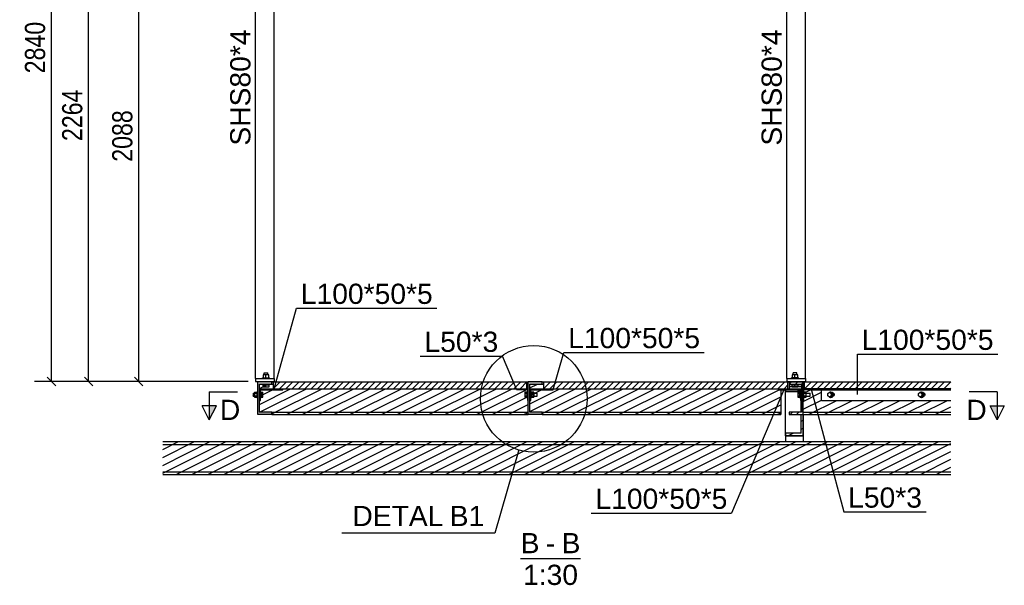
# Model space of a CAD drawing. Header units: millimetres. Extents: x 75 to 96588, y 16 to 10023.
# Tile 6 of 25: x 15721 to 19909, y 133 to 2539. Entities that reach past the tile are written whole.
import ezdxf

# ---------------------------------------------------------------- set-up
doc = ezdxf.new("R2010")
doc.units = ezdxf.units.MM
doc.styles.add('Arial', font='ARIAL.TTF', dxfattribs={"height": 0.2})
doc.styles.add('Arial Narrow', font='ARIALN.TTF', dxfattribs={"height": 0.2})
pattern_1 = [(26.565, (19041.236, 964.61), (-33.676, 16.838), [])]
pattern_2 = [(26.565, (16798.286, 999.61), (-33.67596, 16.838), [])]

# ---------------------------------------------------------------- blocks, each defined once
blk = doc.blocks.new('Unknown-14 - 76567')
at = {"color": 5}
blk.add_line((17851.6, 247.5), (18105.7, 247.5), dxfattribs=at)
at = {"color": 5, "style": 'Arial'}
for s, height, p in [('B', 86, (17851.6, 270)), ('B', 86, (18025.7, 270)), ('-', 86, (17958.7, 270)), ('1:30', 85.96, (17861.9, 135))]:
    blk.add_text(s, height=height, dxfattribs=at).set_placement(p)
blk = doc.blocks.new('Part-76586 - 76567')
h = blk.add_hatch()
h.set_pattern_fill('', color=96, scale=30, style=0, pattern_type=0)
h.set_pattern_definition([(26.565, (16329.66, 744.61), (-33.67596, 16.83798), [])])
h.paths.add_polyline_path([(19682, 744.6), (16329.7, 744.6), (16329.7, 604.6), (19682, 604.6)])
at = {"color": 96}
for p, q in [((16329.7, 744.6), (19682, 744.6)), ((16329.7, 732.6), (19682, 732.6)), ((16329.7, 616.6), (19682, 616.6)), ((16329.7, 604.6), (19682, 604.6))]:
    blk.add_line(p, q, dxfattribs=at)
blk = doc.blocks.new('Part-76578 - 76567')
blk.add_hatch(color=96).paths.add_polyline_path([(16733.2, 999.6), (16733.2, 859.6), (16793.2, 859.6), (16793.2, 869.6), (16740.2, 869.6), (16740.2, 989.6), (16793.2, 989.6), (16793.2, 999.6)])
at = {"color": 96}
for p, q in [((16733.2, 999.6), (16733.2, 999.6)), ((16733.2, 859.6), (16733.2, 999.6)), ((16793.2, 999.6), (16733.2, 999.6)), ((16740.2, 989.6), (16740.2, 989.6)), ((16740.2, 869.6), (16740.2, 989.6)), ((16740.2, 989.6), (16793.2, 989.6)), ((16793.2, 999.6), (16793.2, 999.6)), ((16793.2, 989.6), (16793.2, 999.6)), ((16793.2, 989.6), (16793.2, 989.6)), ((16733.2, 859.6), (16733.2, 859.6)), ((16793.2, 859.6), (16733.2, 859.6)), ((16740.2, 869.6), (16740.2, 869.6)), ((16793.2, 869.6), (16740.2, 869.6)), ((16793.2, 869.6), (16793.2, 869.6)), ((16793.2, 859.6), (16793.2, 869.6)), ((16793.2, 859.6), (16793.2, 859.6))]:
    blk.add_line(p, q, dxfattribs=at)
blk = doc.blocks.new('Part-76579 - 76567')
blk.add_hatch(color=96).paths.add_polyline_path([(17883.2, 999.6), (17883.2, 859.6), (17943.2, 859.6), (17943.2, 869.6), (17890.2, 869.6), (17890.2, 989.6), (17943.2, 989.6), (17943.2, 999.6)])
at = {"color": 96}
for p, q in [((17883.2, 999.6), (17883.2, 999.6)), ((17883.2, 859.6), (17883.2, 999.6)), ((17943.2, 999.6), (17883.2, 999.6)), ((17890.2, 989.6), (17890.2, 989.6)), ((17890.2, 869.6), (17890.2, 989.6)), ((17890.2, 989.6), (17943.2, 989.6)), ((17943.2, 999.6), (17943.2, 999.6)), ((17943.2, 989.6), (17943.2, 999.6)), ((17943.2, 989.6), (17943.2, 989.6)), ((17883.2, 859.6), (17883.2, 859.6)), ((17943.2, 859.6), (17883.2, 859.6)), ((17890.2, 869.6), (17890.2, 869.6)), ((17943.2, 869.6), (17890.2, 869.6)), ((17943.2, 869.6), (17943.2, 869.6)), ((17943.2, 859.6), (17943.2, 869.6)), ((17943.2, 859.6), (17943.2, 859.6))]:
    blk.add_line(p, q, dxfattribs=at)
blk = doc.blocks.new('Part-76635 - 76567')
at = {"color": 7}
for p, q in [((19073.3, 964.6), (19073.3, 966.6)), ((19073.3, 964.6), (19682, 964.6)), ((19131.8, 919.6), (19131.8, 964.6)), ((19131.8, 919.6), (19682, 919.6))]:
    blk.add_line(p, q, dxfattribs=at)
blk = doc.blocks.new('Part-76571 - 76567')
h = blk.add_hatch()
h.set_pattern_fill('', color=96, scale=30, style=0, pattern_type=0)
h.set_pattern_definition(pattern_1)
h.paths.add_polyline_path([(19041.2, 958.1), (19041.2, 964.6), (18978.2, 964.6), (18978.2, 958.1)])
h = blk.add_hatch()
h.set_pattern_fill('', color=96, scale=30, style=0, pattern_type=0)
h.set_pattern_definition(pattern_1)
h.paths.add_polyline_path([(19046.2, 869.6), (19046.2, 919.6), (19044.7, 919.6), (19044.7, 869.6)])
h = blk.add_hatch()
h.set_pattern_fill('', color=96, scale=30, style=0, pattern_type=0)
h.set_pattern_definition(pattern_1)
h.paths.add_polyline_path([(19053.2, 769.6), (19053.2, 859.6), (19044.7, 859.6), (19044.7, 781.1), (18978.2, 781.1), (18978.2, 769.6)])
at = {"color": 96}
for p, q in [((18978.2, 964.6), (18978.2, 958.1)), ((18978.2, 958.1), (19041.2, 958.1)), ((19044.7, 869.6), (19044.7, 919.6)), ((19044.7, 781.1), (19044.7, 859.6)), ((19053.2, 769.6), (19053.2, 859.6)), ((19044.7, 781.1), (18978.2, 781.1)), ((18978.2, 781.1), (18978.2, 769.6)), ((18978.2, 769.6), (19053.2, 769.6))]:
    blk.add_line(p, q, dxfattribs=at)
blk = doc.blocks.new('Bolt-76636 - 76567')
at = {"color": 7}
for p, q in [((19038.2, 955), (19030.7, 955)), ((19030.7, 955), (19030.7, 934.2)), ((19030.7, 949.8), (19038.2, 949.8)), ((19030.7, 939.4), (19038.2, 939.4)), ((19030.7, 934.2), (19038.2, 934.2)), ((19038.2, 956.6), (19038.2, 932.6)), ((19038.2, 956.6), (19041.2, 956.6)), ((19038.2, 932.6), (19041.2, 932.6))]:
    blk.add_line(p, q, dxfattribs=at)
blk = doc.blocks.new('Part-76572 - 76567')
h = blk.add_hatch()
h.set_pattern_fill('', color=1, scale=6, style=0, pattern_type=0)
h.set_pattern_definition([(45, (18993.236, 989.609), (-13.4704, 13.4704), [])])
h.paths.add_polyline_path([(18993.2, 999.6), (18993.2, 989.6), (19046.2, 989.6), (19046.2, 869.6), (18993.2, 869.6), (18993.2, 859.6), (19053.2, 859.6), (19053.2, 999.6)])
at = {"color": 7}
for p, q in [((18993.2, 999.6), (18993.2, 999.6)), ((18993.2, 999.6), (18993.2, 989.6)), ((18993.2, 999.6), (19053.2, 999.6)), ((18993.2, 989.6), (18993.2, 989.6)), ((18993.2, 989.6), (19046.2, 989.6)), ((19046.2, 989.6), (19046.2, 989.6)), ((19046.2, 989.6), (19046.2, 869.6)), ((19053.2, 999.6), (19053.2, 999.6)), ((19053.2, 859.6), (19053.2, 999.6)), ((18993.2, 869.6), (18993.2, 869.6)), ((19046.2, 869.6), (18993.2, 869.6)), ((18993.2, 869.6), (18993.2, 859.6)), ((18993.2, 859.6), (18993.2, 859.6)), ((18993.2, 859.6), (19053.2, 859.6)), ((19046.2, 869.6), (19046.2, 869.6)), ((19053.2, 859.6), (19053.2, 859.6))]:
    blk.add_line(p, q, dxfattribs=at)
blk = doc.blocks.new('Bolt-76637 - 76567')
at = {"color": 7}
for p, q in [((19157.4, 944.6), (19157.6, 946.1)), ((19157.6, 943.1), (19157.4, 944.6)), ((19157.6, 949.8), (19164.7, 955)), ((19157.6, 939.4), (19157.6, 949.8)), ((19164.7, 934.2), (19157.6, 939.4)), ((19164.4, 954.8), (19164.6, 955)), ((19164.6, 934.2), (19164.4, 934.4)), ((19164.6, 955), (19169.3, 956.6)), ((19169.3, 932.6), (19164.6, 934.2)), ((19164.7, 955), (19171.8, 949.8)), ((19164.7, 955), (19169.3, 955)), ((19171.8, 939.4), (19164.7, 934.2)), ((19164.7, 934.2), (19169.3, 934.2)), ((19169.3, 956.6), (19174, 955)), ((19169.3, 956.6), (19171.1, 956.6)), ((19176.4, 949.8), (19169.3, 955)), ((19169.3, 934.2), (19176.4, 939.4)), ((19174, 934.2), (19169.3, 932.6)), ((19169.3, 932.6), (19171.1, 932.6)), ((19171.1, 956.6), (19175.9, 955)), ((19171.1, 932.6), (19175.9, 934.2)), ((19171.8, 949.8), (19171.8, 939.4)), ((19171.8, 949.8), (19176.4, 949.8)), ((19171.8, 939.4), (19176.4, 939.4)), ((19174, 955), (19177.5, 950.6)), ((19177.5, 938.6), (19174, 934.2)), ((19179.3, 950.6), (19175.9, 955)), ((19175.9, 934.2), (19179.3, 938.6)), ((19176.4, 939.4), (19176.4, 949.8)), ((19177.5, 950.6), (19178.8, 944.6)), ((19178.8, 944.6), (19177.5, 938.6)), ((19178.2, 952.1), (19179, 952.1)), ((19179, 937.1), (19178.2, 937.1)), ((19179, 952.1), (19181.3, 951.5)), ((19181.3, 937.7), (19179, 937.1)), ((19180.6, 944.6), (19179.3, 950.6)), ((19179.3, 938.6), (19180.6, 944.6)), ((19181.3, 951.5), (19183.2, 949.9)), ((19183.2, 939.3), (19181.3, 937.7)), ((19183.2, 949.9), (19184.5, 947.5)), ((19184.5, 941.7), (19183.2, 939.3)), ((19184.5, 947.5), (19184.9, 944.6)), ((19184.9, 944.6), (19184.5, 941.7)), ((19543.4, 944.6), (19543.7, 946.1)), ((19543.7, 943.1), (19543.4, 944.6)), ((19543.7, 949.8), (19550.7, 955)), ((19543.7, 939.4), (19543.7, 949.8)), ((19550.7, 934.2), (19543.7, 939.4)), ((19550.5, 954.8), (19550.6, 955)), ((19550.6, 934.2), (19550.5, 934.4)), ((19550.6, 955), (19555.4, 956.6)), ((19555.4, 932.6), (19550.6, 934.2)), ((19550.7, 955), (19557.8, 949.8)), ((19550.7, 955), (19555.4, 955)), ((19557.8, 939.4), (19550.7, 934.2)), ((19550.7, 934.2), (19555.4, 934.2)), ((19555.4, 956.6), (19560.1, 955)), ((19555.4, 956.6), (19557.2, 956.6)), ((19562.5, 949.8), (19555.4, 955)), ((19555.4, 934.2), (19562.5, 939.4)), ((19560.1, 934.2), (19555.4, 932.6)), ((19555.4, 932.6), (19557.2, 932.6)), ((19557.2, 956.6), (19561.9, 955)), ((19557.2, 932.6), (19561.9, 934.2)), ((19557.8, 949.8), (19557.8, 939.4)), ((19557.8, 949.8), (19562.5, 949.8)), ((19557.8, 939.4), (19562.5, 939.4)), ((19560.1, 955), (19563.5, 950.6)), ((19563.5, 938.6), (19560.1, 934.2)), ((19565.4, 950.6), (19561.9, 955)), ((19561.9, 934.2), (19565.4, 938.6)), ((19562.5, 939.4), (19562.5, 949.8)), ((19563.5, 950.6), (19564.8, 944.6)), ((19564.8, 944.6), (19563.5, 938.6)), ((19564.2, 952.1), (19565.1, 952.1)), ((19565.1, 937.1), (19564.2, 937.1)), ((19565.1, 952.1), (19567.3, 951.5)), ((19567.3, 937.7), (19565.1, 937.1)), ((19566.7, 944.6), (19565.4, 950.6)), ((19565.4, 938.6), (19566.7, 944.6)), ((19567.3, 951.5), (19569.3, 949.9)), ((19569.3, 939.3), (19567.3, 937.7)), ((19569.3, 949.9), (19570.5, 947.5)), ((19570.5, 941.7), (19569.3, 939.3)), ((19570.5, 947.5), (19571, 944.6)), ((19571, 944.6), (19570.5, 941.7))]:
    blk.add_line(p, q, dxfattribs=at)
blk = doc.blocks.new('Part-76573 - 76567')
h = blk.add_hatch()
h.set_pattern_fill('', color=96, scale=30, style=0, pattern_type=0)
h.set_pattern_definition(pattern_2)
h.paths.add_polyline_path([(16798.3, 969.6), (16798.3, 999.6), (16793.2, 999.6), (16793.2, 989.6), (16740.2, 989.6), (16740.2, 969.6)])
h = blk.add_hatch()
h.set_pattern_fill('', color=96, scale=30, style=0, pattern_type=0)
h.set_pattern_definition(pattern_2)
h.paths.add_polyline_path([(17883.2, 859.6), (17883.2, 919.6), (17880.3, 919.6), (17880.3, 966.6), (17833.3, 966.6), (17833.3, 969.6), (16840.2, 969.6), (16840.2, 964.6), (16745.2, 964.6), (16745.2, 919.6), (16740.2, 919.6), (16740.2, 869.6), (16793.2, 869.6), (16793.2, 859.6)])
h = blk.add_hatch()
h.set_pattern_fill('', color=96, scale=30, style=0, pattern_type=0)
h.set_pattern_definition(pattern_2)
h.paths.add_polyline_path([(17883.2, 969.6), (17883.2, 999.6), (17943.2, 999.6), (17943.2, 989.6), (17890.2, 989.6), (17890.2, 969.6), (17948.3, 969.6), (17948.3, 999.6), (17878.3, 999.6), (17878.3, 969.6)])
h = blk.add_hatch()
h.set_pattern_fill('', color=96, scale=30, style=0, pattern_type=0)
h.set_pattern_definition(pattern_2)
h.paths.add_polyline_path([(18958.2, 859.6), (18958.2, 964.6), (18946.2, 964.6), (18946.2, 969.6), (17990.2, 969.6), (17990.2, 964.6), (17895.2, 964.6), (17895.2, 919.6), (17890.2, 919.6), (17890.2, 869.6), (17943.2, 869.6), (17943.2, 859.6)])
at = {"color": 96}
for p, q in [((16793.2, 999.6), (16798.3, 999.6)), ((16793.2, 989.6), (16798.3, 989.6)), ((17878.3, 999.6), (17883.2, 999.6)), ((17878.3, 989.6), (17883.2, 989.6)), ((17943.2, 999.6), (17948.3, 999.6)), ((17943.2, 989.6), (17948.3, 989.6)), ((18958.2, 964.6), (18958.2, 869.6)), ((16793.2, 869.6), (17883.2, 869.6)), ((16793.2, 859.6), (17883.2, 859.6)), ((17943.2, 869.6), (18958.2, 869.6)), ((17943.2, 859.6), (18958.2, 859.6)), ((18958.2, 869.6), (18958.2, 859.6))]:
    blk.add_line(p, q, dxfattribs=at)
blk = doc.blocks.new('Bolt-76638 - 76567')
at = {"color": 7}
for p, q in [((19030.7, 955), (19030.7, 934.2)), ((19030.7, 955), (19038.2, 955)), ((19030.7, 949.8), (19038.2, 949.8)), ((19030.7, 939.4), (19038.2, 939.4)), ((19030.7, 934.2), (19038.2, 934.2)), ((19038.2, 956.6), (19038.2, 932.6)), ((19038.2, 956.6), (19041.2, 956.6)), ((19038.2, 932.6), (19041.2, 932.6)), ((19066.2, 955.6), (19056.2, 955.6)), ((19056.2, 950.1), (19066.2, 950.1)), ((19056.2, 939.1), (19066.2, 939.1)), ((19056.2, 933.6), (19066.2, 933.6)), ((19066.2, 933.6), (19066.2, 955.6)), ((19066.2, 950.6), (19083.2, 950.6)), ((19066.2, 938.6), (19083.2, 938.6)), ((19083.2, 949.8), (19083.2, 950.6)), ((19083.2, 939.4), (19083.2, 949.8)), ((19083.2, 938.6), (19083.2, 939.4))]:
    blk.add_line(p, q, dxfattribs=at)
blk = doc.blocks.new('Part-76577 - 76567')
h = blk.add_hatch()
h.set_pattern_fill('', color=96, scale=30, style=0, pattern_type=0)
h.set_pattern_definition([(26.565, (19681.976, 859.608), (-33.676, 16.838), [])])
h.paths.add_polyline_path([(19053.2, 859.6), (19682, 859.6), (19682, 919.6), (19131.8, 919.6), (19131.8, 964.6), (19073.3, 964.6), (19073.3, 966.6), (19056.2, 966.6), (19056.2, 919.6), (19053.2, 919.6), (19053.2, 969.6), (19058.2, 969.6), (19058.2, 999.6), (19053.2, 999.6)])
at = {"color": 96}
for p, q in [((19053.2, 999.6), (19058.2, 999.6)), ((19053.2, 989.6), (19058.2, 989.6)), ((19053.2, 869.6), (19682, 869.6)), ((19053.2, 859.6), (19682, 859.6))]:
    blk.add_line(p, q, dxfattribs=at)
blk = doc.blocks.new('Part-76587 - 76567')
at = {"color": 7}
for p, q in [((18983.2, 1012.6), (18983.2, 3488.4)), ((18983.2, 3488.4), (19063.2, 3488.4)), ((19063.2, 1012.6), (19063.2, 3488.4))]:
    blk.add_line(p, q, dxfattribs=at)
blk = doc.blocks.new('Part-76589 - 76567')
at = {"color": 7}
for p, q in [((16723.2, 1012.6), (16723.2, 3488.4)), ((16723.2, 3488.4), (16803.2, 3488.4)), ((16803.2, 1012.6), (16803.2, 3488.4))]:
    blk.add_line(p, q, dxfattribs=at)
blk = doc.blocks.new('Part-76592 - 76567')
at = {"color": 7}
for p, q in [((16723.2, 1012.6), (16723.2, 1000.6)), ((16723.2, 1012.6), (16803.2, 1012.6)), ((16803.2, 1012.6), (16803.2, 1000.6)), ((16723.2, 1000.6), (16803.2, 1000.6))]:
    blk.add_line(p, q, dxfattribs=at)
blk = doc.blocks.new('Bolt-76593 - 76567')
at = {"color": 7}
for p, q in [((16753.2, 1015.6), (16783.2, 1015.6)), ((16753.2, 1012.6), (16753.2, 1015.6)), ((16780.2, 1028.6), (16756.2, 1028.6)), ((16756.2, 1028.6), (16756.2, 1015.6)), ((16760.2, 1036.6), (16776.2, 1036.6)), ((16760.2, 1028.6), (16760.2, 1036.6)), ((16768.2, 1015.6), (16768.2, 1028.6)), ((16776.2, 1028.6), (16776.2, 1036.6)), ((16780.2, 1015.6), (16780.2, 1028.6)), ((16783.2, 1012.6), (16783.2, 1015.6)), ((16753.2, 986.6), (16753.2, 989.6)), ((16753.2, 986.6), (16783.2, 986.6)), ((16756.2, 976.6), (16756.2, 986.6)), ((16780.2, 976.6), (16756.2, 976.6)), ((16760.2, 999.6), (16760.2, 1000.6)), ((16768.2, 976.6), (16768.2, 986.6)), ((16776.2, 999.6), (16776.2, 1000.6)), ((16780.2, 986.6), (16780.2, 976.6)), ((16783.2, 986.6), (16783.2, 989.6))]:
    blk.add_line(p, q, dxfattribs=at)
blk = doc.blocks.new('Bolt-76595 - 76567')
at = {"color": 7}
for p, q in [((19033.2, 1015.6), (19003.2, 1015.6)), ((19003.2, 1012.6), (19003.2, 1015.6)), ((19030.2, 1028.6), (19006.2, 1028.6)), ((19006.2, 1028.6), (19006.2, 1015.6)), ((19026.2, 1036.6), (19010.2, 1036.6)), ((19010.2, 1028.6), (19010.2, 1036.6)), ((19018.2, 1015.6), (19018.2, 1028.6)), ((19026.2, 1028.6), (19026.2, 1036.6)), ((19030.2, 1015.6), (19030.2, 1028.6)), ((19033.2, 1012.6), (19033.2, 1015.6)), ((19003.2, 986.6), (19003.2, 989.6)), ((19033.2, 986.6), (19003.2, 986.6)), ((19006.2, 976.6), (19006.2, 986.6)), ((19030.2, 976.6), (19006.2, 976.6)), ((19010.2, 999.6), (19010.2, 1000.6)), ((19018.2, 976.6), (19018.2, 986.6)), ((19026.2, 999.6), (19026.2, 1000.6)), ((19030.2, 986.6), (19030.2, 976.6)), ((19033.2, 986.6), (19033.2, 989.6))]:
    blk.add_line(p, q, dxfattribs=at)
blk = doc.blocks.new('Part-76597 - 76567')
at = {"color": 7}
for p, q in [((18983.2, 999.6), (18983.2, 1000.6)), ((18988.3, 999.6), (18993.2, 999.6)), ((19063.2, 999.6), (19063.2, 1000.6))]:
    blk.add_line(p, q, dxfattribs=at)
blk = doc.blocks.new('Bolt-76601 - 76567')
at = {"color": 7}
for p, q in [((16753.2, 986.6), (16753.2, 989.6)), ((16753.2, 986.6), (16783.2, 986.6)), ((16756.2, 976.6), (16756.2, 986.6)), ((16780.2, 976.6), (16756.2, 976.6)), ((16760.2, 999.6), (16760.2, 1000.6)), ((16768.2, 976.6), (16768.2, 986.6)), ((16776.2, 999.6), (16776.2, 1000.6)), ((16780.2, 986.6), (16780.2, 976.6)), ((16783.2, 986.6), (16783.2, 989.6))]:
    blk.add_line(p, q, dxfattribs=at)
blk = doc.blocks.new('Part-76605 - 76567')
h = blk.add_hatch()
h.set_pattern_fill('', color=1, scale=6, style=0, pattern_type=0)
h.set_pattern_definition([(45, (16798.286, 969.61), (-13.4704, 13.4704), [])])
h.paths.add_polyline_path([(16798.3, 999.6), (16798.3, 969.6), (17878.3, 969.6), (17878.3, 999.6)])
at = {"color": 7}
for p, q in [((16798.3, 999.6), (16798.3, 969.6)), ((16798.3, 999.6), (17878.3, 999.6)), ((16798.3, 969.6), (17878.3, 969.6)), ((17878.3, 969.6), (17878.3, 999.6))]:
    blk.add_line(p, q, dxfattribs=at)
blk = doc.blocks.new('Part-76608 - 76567')
h = blk.add_hatch()
h.set_pattern_fill('', color=1, scale=6, style=0, pattern_type=0)
h.set_pattern_definition([(45, (17948.286, 969.61), (-13.4704, 13.4704), [])])
h.paths.add_polyline_path([(17948.3, 999.6), (17948.3, 969.6), (18988.3, 969.6), (18988.3, 999.6)])
at = {"color": 7}
for p, q in [((17948.3, 999.6), (17948.3, 969.6)), ((17948.3, 999.6), (18988.3, 999.6)), ((17948.3, 969.6), (18988.3, 969.6)), ((18988.3, 969.6), (18988.3, 999.6))]:
    blk.add_line(p, q, dxfattribs=at)
blk = doc.blocks.new('Part-76610 - 76567')
h = blk.add_hatch()
h.set_pattern_fill('', color=1, scale=6, style=0, pattern_type=0)
h.set_pattern_definition([(45, (19681.976, 999.609), (-13.4704, 13.4704), [])])
h.paths.add_polyline_path([(19682, 969.6), (19682, 999.6), (19058.2, 999.6), (19058.2, 969.6)])
at = {"color": 7}
for p, q in [((19058.2, 999.6), (19682, 999.6)), ((19058.2, 969.6), (19058.2, 999.6)), ((19682, 969.6), (19058.2, 969.6))]:
    blk.add_line(p, q, dxfattribs=at)
blk = doc.blocks.new('Part-76612 - 76567')
at = {"color": 7}
for p, q in [((18983.2, 1012.6), (18983.2, 1000.6)), ((18983.2, 1012.6), (19063.2, 1012.6)), ((19063.2, 1012.6), (19063.2, 1000.6)), ((18983.2, 1000.6), (19063.2, 1000.6))]:
    blk.add_line(p, q, dxfattribs=at)
blk = doc.blocks.new('Part-76613 - 76567')
at = {"color": 7}
for p, q in [((18978.2, 769.6), (18978.2, 964.6)), ((19053.2, 859.6), (19053.2, 769.6)), ((19053.2, 769.6), (18978.2, 769.6))]:
    blk.add_line(p, q, dxfattribs=at)
blk = doc.blocks.new('Part-76615 - 76567')
h = blk.add_hatch()
h.set_pattern_fill('', color=1, scale=6, style=0, pattern_type=0)
h.set_pattern_definition([(45, (17833.286, 966.61), (-13.4704, 13.4704), [])])
h.paths.add_polyline_path([(17833.3, 969.6), (17833.3, 966.6), (17880.3, 966.6), (17880.3, 919.6), (17883.3, 919.6), (17883.3, 969.6)])
at = {"color": 7}
for p, q in [((17833.3, 969.6), (17833.3, 966.6)), ((17833.3, 969.6), (17883.3, 969.6)), ((17833.3, 966.6), (17880.3, 966.6)), ((17880.3, 966.6), (17880.3, 919.6)), ((17883.3, 919.6), (17883.3, 969.6)), ((17880.3, 919.6), (17883.3, 919.6))]:
    blk.add_line(p, q, dxfattribs=at)
blk = doc.blocks.new('Part-76616 - 76567')
h = blk.add_hatch()
h.set_pattern_fill('', color=1, scale=6, style=0, pattern_type=0)
h.set_pattern_definition([(45, (18946.236, 964.61), (-13.4704, 13.4704), [])])
h.paths.add_polyline_path([(18946.2, 969.6), (18946.2, 964.6), (19041.2, 964.6), (19041.2, 919.6), (19046.2, 919.6), (19046.2, 969.6)])
at = {"color": 7}
for p, q in [((18946.2, 969.6), (18946.2, 964.6)), ((18946.2, 969.6), (19046.2, 969.6)), ((18946.2, 964.6), (19041.2, 964.6)), ((19041.2, 964.6), (19041.2, 919.6)), ((19046.2, 919.6), (19046.2, 969.6)), ((19041.2, 919.6), (19046.2, 919.6))]:
    blk.add_line(p, q, dxfattribs=at)
blk = doc.blocks.new('Part-76617 - 76567')
h = blk.add_hatch()
h.set_pattern_fill('', color=1, scale=6, style=0, pattern_type=0)
h.set_pattern_definition([(45, (17890.236, 919.61), (-13.4704, 13.4704), [])])
h.paths.add_polyline_path([(17890.2, 969.6), (17890.2, 919.6), (17895.2, 919.6), (17895.2, 964.6), (17990.2, 964.6), (17990.2, 969.6)])
at = {"color": 7}
for p, q in [((17890.2, 969.6), (17890.2, 969.6)), ((17890.2, 969.6), (17890.2, 919.6)), ((17890.2, 969.6), (17990.2, 969.6)), ((17895.2, 964.6), (17895.2, 964.6)), ((17895.2, 919.6), (17895.2, 964.6)), ((17895.2, 964.6), (17990.2, 964.6)), ((17990.2, 969.6), (17990.2, 969.6)), ((17990.2, 964.6), (17990.2, 969.6)), ((17990.2, 964.6), (17990.2, 964.6)), ((17890.2, 919.6), (17890.2, 919.6)), ((17890.2, 919.6), (17895.2, 919.6)), ((17895.2, 919.6), (17895.2, 919.6))]:
    blk.add_line(p, q, dxfattribs=at)
blk = doc.blocks.new('Bolt-76618 - 76567')
at = {"color": 7}
for p, q in [((17869.8, 955), (17869.8, 934.2)), ((17869.8, 955), (17877.3, 955)), ((17869.8, 949.8), (17877.3, 949.8)), ((17869.8, 939.4), (17877.3, 939.4)), ((17869.8, 934.2), (17877.3, 934.2)), ((17877.3, 956.6), (17877.3, 932.6)), ((17877.3, 956.6), (17880.3, 956.6)), ((17877.3, 932.6), (17880.3, 932.6)), ((17895.2, 956.6), (17898.2, 956.6)), ((17895.2, 932.6), (17898.2, 932.6)), ((17898.2, 956.6), (17898.2, 932.6)), ((17908.2, 955.6), (17898.2, 955.6)), ((17898.2, 950.1), (17908.2, 950.1)), ((17898.2, 939.1), (17908.2, 939.1)), ((17898.2, 933.6), (17908.2, 933.6)), ((17908.2, 933.6), (17908.2, 955.6)), ((17908.2, 950.6), (17922.3, 950.6)), ((17908.2, 938.6), (17922.3, 938.6)), ((17922.3, 949.8), (17922.3, 950.6)), ((17922.3, 939.4), (17922.3, 949.8)), ((17922.3, 938.6), (17922.3, 939.4))]:
    blk.add_line(p, q, dxfattribs=at)
blk = doc.blocks.new('Bolt-76620 - 76567')
at = {"color": 7}
for p, q in [((17877.3, 955), (17869.8, 955)), ((17869.8, 955), (17869.8, 934.2)), ((17869.8, 949.8), (17877.3, 949.8)), ((17869.8, 939.4), (17877.3, 939.4)), ((17869.8, 934.2), (17877.3, 934.2)), ((17877.3, 956.6), (17877.3, 932.6)), ((17877.3, 956.6), (17880.3, 956.6)), ((17877.3, 932.6), (17880.3, 932.6)), ((17895.2, 956.6), (17898.2, 956.6)), ((17895.2, 932.6), (17898.2, 932.6)), ((17898.2, 956.6), (17898.2, 932.6)), ((17898.2, 955.6), (17908.2, 955.6)), ((17898.2, 950.1), (17908.2, 950.1)), ((17898.2, 939.1), (17908.2, 939.1)), ((17898.2, 933.6), (17908.2, 933.6)), ((17908.2, 955.6), (17908.2, 933.6)), ((17908.2, 950.6), (17922.3, 950.6)), ((17908.2, 938.6), (17922.3, 938.6)), ((17922.3, 949.8), (17922.3, 950.6)), ((17922.3, 939.4), (17922.3, 949.8)), ((17922.3, 938.6), (17922.3, 939.4))]:
    blk.add_line(p, q, dxfattribs=at)
blk = doc.blocks.new('Part-76622 - 76567')
at = {"color": 7}
for p, q in [((18993.2, 989.6), (18993.2, 979.6)), ((18993.2, 979.6), (19046.2, 979.6))]:
    blk.add_line(p, q, dxfattribs=at)
blk = doc.blocks.new('Part-76623 - 76567')
at = {"color": 7}
for p, q in [((19046.2, 979.6), (18993.2, 979.6)), ((18993.2, 979.6), (18993.2, 969.6))]:
    blk.add_line(p, q, dxfattribs=at)
blk = doc.blocks.new('Part-76625 - 76567')
at = {"color": 7}
for p, q in [((16740.2, 969.6), (16798.3, 969.6)), ((16745.2, 919.6), (16745.2, 964.6)), ((16745.2, 964.6), (16840.2, 964.6)), ((16840.2, 964.6), (16840.2, 969.6)), ((16740.2, 919.6), (16745.2, 919.6))]:
    blk.add_line(p, q, dxfattribs=at)
blk = doc.blocks.new('Bolt-76626 - 76567')
at = {"color": 7}
for p, q in [((16713.2, 950.6), (16713.2, 949.8)), ((16713.2, 950.6), (16720.2, 950.6)), ((16713.2, 949.8), (16713.2, 939.4)), ((16713.2, 938.6), (16713.2, 939.4)), ((16713.2, 938.6), (16720.2, 938.6)), ((16720.2, 955.6), (16720.2, 933.6)), ((16720.2, 955.6), (16730.2, 955.6)), ((16720.2, 950.1), (16730.2, 950.1)), ((16720.2, 939.1), (16730.2, 939.1)), ((16720.2, 933.6), (16730.2, 933.6)), ((16730.2, 956.6), (16730.2, 932.6)), ((16730.2, 956.6), (16733.2, 956.6)), ((16730.2, 932.6), (16733.2, 932.6)), ((16745.2, 956.6), (16748.2, 956.6)), ((16745.2, 932.6), (16748.2, 932.6)), ((16748.2, 956.6), (16748.2, 932.6)), ((16748.2, 955), (16755.7, 955)), ((16748.2, 949.8), (16755.7, 949.8)), ((16748.2, 939.4), (16755.7, 939.4)), ((16748.2, 934.2), (16755.7, 934.2)), ((16755.7, 934.2), (16755.7, 955))]:
    blk.add_line(p, q, dxfattribs=at)
blk = doc.blocks.new('Bolt-76628 - 76567')
at = {"color": 7}
for p, q in [((16713.2, 950.6), (16713.2, 949.8)), ((16713.2, 950.6), (16720.2, 950.6)), ((16713.2, 949.8), (16713.2, 939.4)), ((16713.2, 938.6), (16713.2, 939.4)), ((16713.2, 938.6), (16720.2, 938.6)), ((16720.2, 955.6), (16720.2, 933.6)), ((16720.2, 955.6), (16730.2, 955.6)), ((16720.2, 950.1), (16730.2, 950.1)), ((16720.2, 939.1), (16730.2, 939.1)), ((16720.2, 933.6), (16730.2, 933.6)), ((16730.2, 956.6), (16730.2, 932.6)), ((16730.2, 956.6), (16733.2, 956.6)), ((16730.2, 932.6), (16733.2, 932.6)), ((16745.2, 956.6), (16748.2, 956.6)), ((16745.2, 932.6), (16748.2, 932.6)), ((16748.2, 956.6), (16748.2, 932.6)), ((16748.2, 955), (16755.7, 955)), ((16748.2, 949.8), (16755.7, 949.8)), ((16748.2, 939.4), (16755.7, 939.4)), ((16748.2, 934.2), (16755.7, 934.2)), ((16755.7, 934.2), (16755.7, 955))]:
    blk.add_line(p, q, dxfattribs=at)
blk = doc.blocks.new('Bolt-76630 - 76567')
at = {"color": 7}
for p, q in [((16713.2, 950.6), (16713.2, 949.8)), ((16713.2, 950.6), (16720.2, 950.6)), ((16713.2, 949.8), (16713.2, 939.4)), ((16713.2, 938.6), (16713.2, 939.4)), ((16713.2, 938.6), (16720.2, 938.6)), ((16720.2, 955.6), (16720.2, 933.6)), ((16720.2, 955.6), (16730.2, 955.6)), ((16720.2, 950.1), (16730.2, 950.1)), ((16720.2, 939.1), (16730.2, 939.1)), ((16720.2, 933.6), (16730.2, 933.6)), ((16730.2, 956.6), (16730.2, 932.6)), ((16730.2, 956.6), (16733.2, 956.6)), ((16730.2, 932.6), (16733.2, 932.6)), ((16745.2, 956.6), (16748.2, 956.6)), ((16745.2, 932.6), (16748.2, 932.6)), ((16748.2, 956.6), (16748.2, 932.6)), ((16748.2, 955), (16755.7, 955)), ((16748.2, 949.8), (16755.7, 949.8)), ((16748.2, 939.4), (16755.7, 939.4)), ((16748.2, 934.2), (16755.7, 934.2)), ((16755.7, 934.2), (16755.7, 955))]:
    blk.add_line(p, q, dxfattribs=at)
blk = doc.blocks.new('Part-76634 - 76567')
h = blk.add_hatch()
h.set_pattern_fill('', color=1, scale=6, style=0, pattern_type=0)
h.set_pattern_definition([(45, (19053.242, 919.61), (-13.4704, 13.4704), [])])
h.paths.add_polyline_path([(19053.2, 969.6), (19053.2, 919.6), (19056.2, 919.6), (19056.2, 966.6), (19103.2, 966.6), (19103.2, 969.6)])
at = {"color": 7}
for p, q in [((19053.2, 919.6), (19053.2, 969.6)), ((19103.2, 969.6), (19053.2, 969.6)), ((19056.2, 919.6), (19056.2, 966.6)), ((19056.2, 966.6), (19103.2, 966.6)), ((19103.2, 966.6), (19103.2, 969.6)), ((19056.2, 919.6), (19053.2, 919.6))]:
    blk.add_line(p, q, dxfattribs=at)
blk = doc.blocks.new('Bolt-76639 - 76567')
at = {"color": 7}
for p, q in [((19038.2, 955), (19030.7, 955)), ((19030.7, 955), (19030.7, 934.2)), ((19030.7, 949.8), (19038.2, 949.8)), ((19030.7, 939.4), (19038.2, 939.4)), ((19030.7, 934.2), (19038.2, 934.2)), ((19038.2, 956.6), (19038.2, 932.6)), ((19038.2, 956.6), (19041.2, 956.6)), ((19038.2, 932.6), (19041.2, 932.6))]:
    blk.add_line(p, q, dxfattribs=at)
blk = doc.blocks.new('Line-77463 - 76567')
at = {"color": 96}
blk.add_line((18978.2, 769.6), (18978.2, 744.6), dxfattribs=at)
blk = doc.blocks.new('Line-77522 - 76567')
at = {"color": 96}
blk.add_line((19053.2, 769.6), (19053.2, 744.6), dxfattribs=at)
blk = doc.blocks.new('StraightDimension-79346 - 76567')
at = {"color": 174}
for p, q in [((16245.1, 3070.4), (16209.1, 3106.4)), ((16773.2, 3088.4), (16155.1, 3088.4)), ((16227.1, 1000.6), (16227.1, 3088.4)), ((16209.1, 1018.6), (16245.1, 982.6)), ((16693.2, 1000.6), (16155.1, 1000.6))]:
    blk.add_line(p, q, dxfattribs=at)
at = {"color": 30, "style": 'Arial Narrow'}
blk.add_text('2088', height=85.9, rotation=90.0002, dxfattribs=at).set_placement((16200.1, 1935.1))
blk = doc.blocks.new('StraightDimension-79402 - 76567')
at = {"color": 174}
for p, q in [((16032.2, 3246.4), (15996.2, 3282.4)), ((16773.2, 3264.4), (15942.2, 3264.4)), ((16014.2, 1000.6), (16014.2, 3264.4)), ((15996.2, 1018.6), (16032.2, 982.6)), ((16693.2, 1000.6), (15942.2, 1000.6))]:
    blk.add_line(p, q, dxfattribs=at)
at = {"color": 30, "style": 'Arial Narrow'}
blk.add_text('2264', height=85.9, rotation=90.0002, dxfattribs=at).set_placement((15987.2, 2023.1))
blk = doc.blocks.new('StraightDimension-79455 - 76567')
at = {"color": 174}
for p, q in [((15873.9, 3822.9), (15837.9, 3858.9)), ((16568.2, 3840.9), (15783.9, 3840.9)), ((15855.9, 1000.6), (15855.9, 3840.9)), ((15837.9, 1018.6), (15873.9, 982.6)), ((16693.2, 1000.6), (15783.9, 1000.6))]:
    blk.add_line(p, q, dxfattribs=at)
at = {"color": 30, "style": 'Arial Narrow'}
blk.add_text('2840', height=85.9, rotation=90.0002, dxfattribs=at).set_placement((15828.9, 2311.3))
blk = doc.blocks.new('Mark-76650 - 76567')
at = {"color": 30, "style": 'Arial'}
blk.add_text('SHS80*4', height=85.96, rotation=90.0002, dxfattribs=at).set_placement((18962.2, 2003.6))
blk = doc.blocks.new('Mark-76652 - 76567')
at = {"color": 30, "style": 'Arial'}
blk.add_text('SHS80*4', height=85.96, rotation=90.0002, dxfattribs=at).set_placement((16702.2, 2003.6))
blk = doc.blocks.new('Mark-76667 - 76567')
at = {"color": 136}
for p in [(17424.5, 1108.4), (17833.8, 967.9)]:
    blk.add_line(p, (17774.2, 1108.4), dxfattribs=at)
at = {"color": 30, "style": 'Arial'}
blk.add_text('L50*3', height=85.96, dxfattribs=at).set_placement((17442.5, 1126.4))
blk = doc.blocks.new('Mark-76668 - 76567')
at = {"color": 136}
for p in [(18970.9, 964.6), (18151.9, 440.6)]:
    blk.add_line(p, (18748.6, 440.6), dxfattribs=at)
at = {"color": 30, "style": 'Arial'}
blk.add_text('L100*50*5', height=85.96, dxfattribs=at).set_placement((18169.9, 458.6))
blk = doc.blocks.new('Mark-76669 - 76567')
at = {"color": 136}
for p, q in [((17989.7, 966.9), (18035.8, 1124.2)), ((18035.8, 1124.2), (18632.5, 1124.2))]:
    blk.add_line(p, q, dxfattribs=at)
at = {"color": 30, "style": 'Arial'}
blk.add_text('L100*50*5', height=85.96, dxfattribs=at).set_placement((18053.8, 1142.2))
blk = doc.blocks.new('Mark-76674 - 76567')
at = {"color": 136}
for p, q in [((16802.7, 969.4), (16898.7, 1312.4)), ((16898.7, 1312.4), (17495.4, 1312.4))]:
    blk.add_line(p, q, dxfattribs=at)
at = {"color": 30, "style": 'Arial'}
blk.add_text('L100*50*5', height=85.96, dxfattribs=at).set_placement((16916.7, 1330.4))
blk = doc.blocks.new('Mark-76680 - 76567')
at = {"color": 136}
for p, q in [((19087.5, 967.7), (19226.6, 445.8)), ((19226.6, 445.8), (19576.3, 445.8))]:
    blk.add_line(p, q, dxfattribs=at)
at = {"color": 30, "style": 'Arial'}
blk.add_text('L50*3', height=85.96, dxfattribs=at).set_placement((19244.6, 463.8))
blk = doc.blocks.new('Mark-79275 - 76567')
at = {"color": 136}
for p, q in [((19283.9, 945.7), (19283.9, 1116.8)), ((19283.9, 1116.8), (19880.6, 1116.8))]:
    blk.add_line(p, q, dxfattribs=at)
at = {"color": 30, "style": 'Arial'}
blk.add_text('L100*50*5', height=85.96, dxfattribs=at).set_placement((19301.9, 1134.8))
blk = doc.blocks.new('DetailMark-81196 - 76567')
at = {"color": 6}
for p, q in [((17844.3, 709), (17741.7, 355.4)), ((17741.7, 355.4), (17091, 355.4))]:
    blk.add_line(p, q, dxfattribs=at)
blk.add_circle((17907.4, 926.7), 226.7, dxfattribs=at)
at = {"color": 6, "style": 'Arial'}
for s, p in [('DETAL', (17136, 385.4)), ('B1', (17549.9, 385.4))]:
    blk.add_text(s, height=85.96, dxfattribs=at).set_placement(p)
blk = doc.blocks.new('SectionMark-84953 - 76567')
for points in [[(16527.3, 896.7), (16557.3, 896.7), (16527.3, 836.7)], [(19848.7, 896.7), (19878.7, 896.7), (19878.7, 836.7)]]:
    blk.add_hatch(color=5).paths.add_polyline_path(points)
at = {"color": 5}
for p, q in [((16527.3, 956.7), (16647.3, 956.7)), ((16527.3, 956.7), (16527.3, 836.7)), ((19878.7, 956.7), (19758.7, 956.7)), ((19878.7, 956.7), (19878.7, 836.7)), ((16527.3, 836.7), (16497.3, 896.7)), ((16557.3, 896.7), (16497.3, 896.7)), ((16527.3, 836.7), (16557.3, 896.7)), ((19848.7, 896.7), (19908.7, 896.7)), ((19878.7, 836.7), (19848.7, 896.7)), ((19908.7, 896.7), (19878.7, 836.7))]:
    blk.add_line(p, q, dxfattribs=at)
at = {"color": 5, "style": 'Arial'}
for p in [(16572.3, 836.7), (19747.1, 836.7)]:
    blk.add_text('D', height=86, dxfattribs=at).set_placement(p)

msp = doc.modelspace()

# ---------------------------------------------------------------- block references
for name in ['StraightDimension-79455 - 76567', 'Part-76589 - 76567', 'Part-76587 - 76567', 'StraightDimension-79402 - 76567', 'StraightDimension-79346 - 76567', 'Mark-76652 - 76567', 'Mark-76650 - 76567', 'Mark-76674 - 76567', 'Mark-76667 - 76567', 'Mark-76669 - 76567', 'Mark-79275 - 76567', 'DetailMark-81196 - 76567', 'Part-76592 - 76567', 'Bolt-76593 - 76567', 'Part-76612 - 76567', 'Bolt-76595 - 76567', 'Part-76578 - 76567', 'Part-76573 - 76567', 'Part-76625 - 76567', 'Bolt-76601 - 76567', 'Part-76605 - 76567', 'Part-76615 - 76567', 'Part-76579 - 76567', 'Part-76617 - 76567', 'Part-76608 - 76567', 'Mark-76668 - 76567', 'Part-76616 - 76567', 'Part-76571 - 76567', 'Part-76613 - 76567', 'Part-76597 - 76567', 'Part-76572 - 76567', 'Part-76622 - 76567', 'Part-76623 - 76567', 'Part-76577 - 76567', 'Part-76634 - 76567', 'Part-76610 - 76567', 'Part-76635 - 76567', 'Mark-76680 - 76567', 'SectionMark-84953 - 76567', 'Bolt-76626 - 76567', 'Bolt-76628 - 76567', 'Bolt-76630 - 76567', 'Bolt-76618 - 76567', 'Bolt-76620 - 76567', 'Bolt-76636 - 76567', 'Bolt-76638 - 76567', 'Bolt-76639 - 76567', 'Bolt-76637 - 76567', 'Line-77463 - 76567', 'Line-77522 - 76567', 'Part-76586 - 76567', 'Unknown-14 - 76567']:
    msp.add_blockref(name, (0, 0))

doc.saveas('drawing.dxf')
